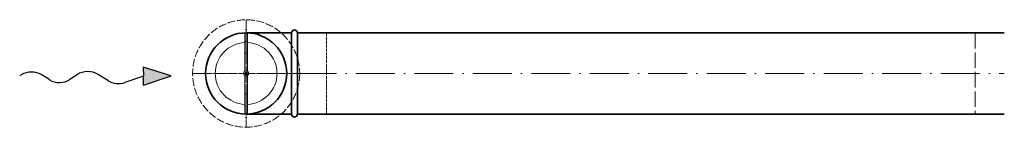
# Model space of a CAD drawing. Header units: millimetres. Extents: x -20688 to 44066, y -7315 to 67290.
# Tile 2 of 75: x -1463 to 54, y 16357 to 16522. Entities that reach past the tile are written whole.
import ezdxf

# ---------------------------------------------------------------- set-up
doc = ezdxf.new("R2010")
doc.units = ezdxf.units.MM
doc.linetypes.add('ACAD_ISO02W100', pattern=[15, 12, -3])
doc.linetypes.add('ACAD_ISO10W100', pattern=[18, 12, -3, 0, -3])
for name, color, linetype, lineweight in [('VZT_05 ETA (ODVOD) - OBRYS', 6, 'Continuous', 35), ('VZT_06 ETA (ODVOD) - OSA', 6, 'ACAD_ISO10W100', 5), ('VZT_08 ETA (ODVOD) - SKRYTÉ', 6, 'ACAD_ISO02W100', 5), ('VZT_30 DISTRIBUČNÍ PRVKY - OBRYS', 1, 'Continuous', 35), ('VZT_31 DISTRIBUČNÍ PRVKY - OSA', 8, 'ACAD_ISO10W100', 5), ('VZT_32 DISTRIBUČNÍ PRVKY - DETAIL', 8, 'Continuous', 5), ('VZT_33 DISTRIBUČNÍ PRVKY - SKRYTÉ', 8, 'ACAD_ISO02W100', 5), ('VZT_50 POPIS - OBECNE', 7, 'Continuous', 13)]:
    doc.layers.add(name, color=color, linetype=linetype, lineweight=lineweight)
doc.layers.add('VZT_07 ETA (ODVOD) - NETISK', color=8, linetype='ACAD_ISO02W100', lineweight=5, plot=False)
doc.layers.add('VZT_39 TLUMIČE HLUKU - NETISK', color=8, linetype='ACAD_ISO02W100', lineweight=5, plot=False)

# ---------------------------------------------------------------- blocks, each defined once
blk = doc.blocks.new('*U37')
at = {"layer": 'VZT_31 DISTRIBUČNÍ PRVKY - OSA', "color": 0, "transparency": 16777216}
for p, q in [((0, 16.5), (0, 82.62)), ((-82.62, 0), (-16.5, 0)), ((16.5, 0), (82.62, 0)), ((0, -82.62), (0, -16.5))]:
    blk.add_line(p, q, dxfattribs=at)
at = {"layer": 'VZT_31 DISTRIBUČNÍ PRVKY - OSA', "color": 0, "linetype": 'Continuous', "transparency": 16777216}
for p, q in [((-8.25, 0), (8.25, 0)), ((0, -8.25), (0, 8.25))]:
    blk.add_line(p, q, dxfattribs=at)

msp = doc.modelspace()

# ---------------------------------------------------------------- linework, layer by layer
at = {"layer": 'VZT_05 ETA (ODVOD) - OBRYS'}
for points in [[(-1044.4, 16501.7), (-1114.4, 16501.7)], [(-1044.4, 16501.7), (-1044.4, 16376.7)], [(-1035.4, 16501.7), (-1035.4, 16376.7)], [(53.7, 16501.7), (-1035.4, 16501.7)], [(-1044.4, 16376.7), (-1114.4, 16376.7)], [(53.7, 16376.7), (-1035.4, 16376.7)]]:
    msp.add_lwpolyline(points, dxfattribs=at)
for centre, radius, start, end in [((-1039.9, 16501.7), 4.5, 0, 180), ((-1114.4, 16439.2), 62.5, 90, 270), ((-1039.9, 16376.7), 4.5, 180, 0)]:
    msp.add_arc(centre, radius, start, end, dxfattribs=at)
at = {"layer": 'VZT_06 ETA (ODVOD) - OSA', "ltscale": 0.3}
for points in [[(-1114.4, 16511.7), (-1114.4, 16439.2)], [(-1186.9, 16439.2), (-1114.4, 16439.2)], [(-1114.4, 16439.2), (-1035.4, 16439.2)], [(-1114.4, 16439.2), (-1114.4, 16366.7)]]:
    msp.add_lwpolyline(points, dxfattribs=at)
at = {"layer": 'VZT_06 ETA (ODVOD) - OSA', "ltscale": 5}
msp.add_lwpolyline([(-1035.4, 16439.2), (53.7, 16439.2)], dxfattribs=at)
at = {"layer": 'VZT_07 ETA (ODVOD) - NETISK', "ltscale": 0.4}
msp.add_lwpolyline([(-1035.4, 16501.7), (-990.4, 16501.7), (-990.4, 16376.7), (-1035.4, 16376.7)], dxfattribs=at)
at = {"layer": 'VZT_08 ETA (ODVOD) - SKRYTÉ', "ltscale": 2}
msp.add_arc((-1114.4, 16439.2), 62.5, 270, 90, dxfattribs=at)
at = {"layer": 'VZT_30 DISTRIBUČNÍ PRVKY - OBRYS'}
msp.add_circle((-1114.4, 16439.2), 62.5, dxfattribs=at)
at = {"layer": 'VZT_32 DISTRIBUČNÍ PRVKY - DETAIL'}
for points in [[(-1116.4, 16501.6), (-1116.4, 16442.6)], [(-1112.4, 16501.6), (-1112.4, 16442.6)], [(-1116.4, 16435.7), (-1116.4, 16376.7)], [(-1112.4, 16435.7), (-1112.4, 16376.7)]]:
    msp.add_lwpolyline(points, dxfattribs=at)
for radius in [4, 2]:
    msp.add_circle((-1114.4, 16439.2), radius, dxfattribs=at)
for start, end in [(92.4132, 267.5868), (272.4132, 87.5868)]:
    msp.add_arc((-1114.4, 16439.2), 47.5, start, end, dxfattribs=at)
at = {"layer": 'VZT_33 DISTRIBUČNÍ PRVKY - SKRYTÉ'}
msp.add_circle((-1114.4, 16439.2), 82.5, dxfattribs=at)
at = {"layer": 'VZT_39 TLUMIČE HLUKU - NETISK', "ltscale": 2}
msp.add_lwpolyline([(53.7, 16501.7), (8.7, 16501.7), (8.7, 16376.7), (53.7, 16376.7)], dxfattribs=at)
at = {"layer": 'VZT_50 POPIS - OBECNE', "color": 0, "lineweight": -2}
for p, q in [((-1229.7, 16435.7), (-1272.9, 16449.1)), ((-1272.9, 16449.1), (-1272.7, 16435.1)), ((-1417.1, 16429.3), (-1430.1, 16437.4)), ((-1374.2, 16437.7), (-1386.2, 16429.7)), ((-1326.7, 16427.7), (-1343.3, 16438.1)), ((-1272.7, 16435.1), (-1301.3, 16425.4)), ((-1272.5, 16421.2), (-1272.7, 16435.1)), ((-1272.5, 16421.2), (-1229.7, 16435.7))]:
    msp.add_line(p, q, dxfattribs=at)
at = {"layer": 'VZT_50 POPIS - OBECNE'}
msp.add_line((-1460.2, 16437.6), (-1463.3, 16435.7), dxfattribs=at)
at = {"layer": 'VZT_50 POPIS - OBECNE', "color": 0, "lineweight": -2}
for centre, start_param, end_param in [((-1445.5, 16427.9), 0.766537, 2.320574), ((-1401.8, 16438.8), 3.908129, 5.516649), ((-1358.6, 16428.6), 0.766537, 2.375056), ((-1311.4, 16437.2), 3.908129, 5.191299)]:
    msp.add_ellipse(centre, major_axis=(21.5, 0.3), ratio=0.625, start_param=start_param, end_param=end_param, dxfattribs=at)
msp.add_solid([(-1272.5, 16421.2), (-1272.9, 16449.1), (-1229.7, 16435.7)], dxfattribs=at)

# ---------------------------------------------------------------- block references
at = {"layer": 'VZT_31 DISTRIBUČNÍ PRVKY - OSA', "rotation": 270}
msp.add_blockref('*U37', (-1114.4, 16439.2), dxfattribs=at)

doc.saveas('drawing.dxf')
